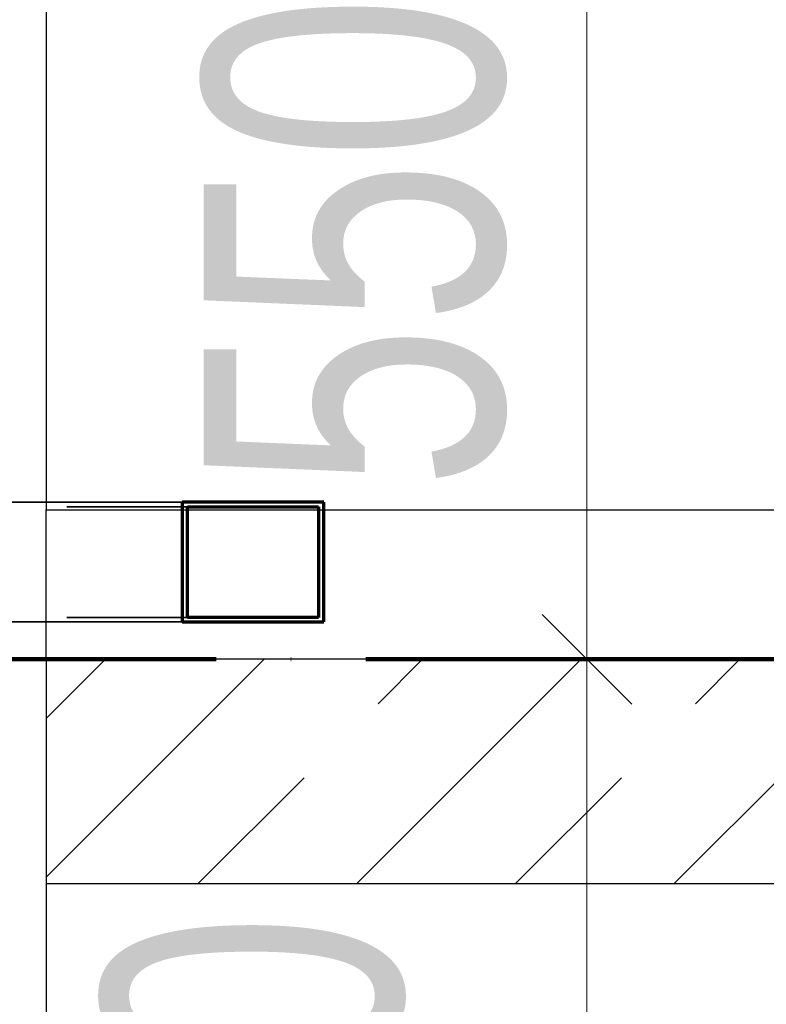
# Model space of a CAD drawing. Header units: millimetres. Extents: x 0 to 60000, y 0 to 29700.
# Tile 7 of 86: x 12126 to 12625, y 7044 to 7703. Entities that reach past the tile are written whole.
import ezdxf

# ---------------------------------------------------------------- set-up
doc = ezdxf.new("R2010")
doc.units = ezdxf.units.MM
for name, pattern in [('ALL_S16', [170, 100, -70]), ('STRICHPUNKT2_S11', [500, 400, -50, 0, -50]), ('STRICHPUNKT2_S5', [1100, 800, -100, 100, -100]), ('VERDECKT2_S2', [270, 200, -70])]:
    doc.linetypes.add(name, pattern=pattern)
for name, color, linetype, lineweight in [('AS_Belki', 7, 'Continuous', 25), ('Ogólne', 7, 'Continuous', 25), ('Osie', 30, 'STRICHPUNKT2_S5', 18), ('Standard', 7, 'Continuous', 25), ('Ściana nośna', 7, 'Continuous', 70)]:
    doc.layers.add(name, color=color, linetype=linetype, lineweight=lineweight)
doc.styles.add('ARIAL', font='ARIAL.TTF')

msp = doc.modelspace()

# ---------------------------------------------------------------- linework, layer by layer
at = {"layer": 'AS_Belki', "color": 30, "linetype": 'Continuous', "lineweight": 70, "transparency": 33554687}
for p, q in [((12234.92, 7379.77), (12234.92, 7299.77)), ((12329.72, 7379.77), (12234.92, 7379.77)), ((12238.49, 7302.77), (12238.49, 7376.78)), ((12238.49, 7376.78), (12326.17, 7376.78)), ((12326.17, 7376.78), (12326.17, 7302.77)), ((12329.72, 7299.77), (12329.72, 7379.77)), ((12234.92, 7299.77), (12329.72, 7299.77)), ((12326.17, 7302.77), (12238.49, 7302.77))]:
    msp.add_line(p, q, dxfattribs=at)
at = {"layer": 'Ogólne', "color": 4, "linetype": 'Continuous', "lineweight": 13, "transparency": 33554687}
for p, q in [((12505.58, 7274.77), (12505.58, 7824.77)), ((12535.58, 7244.78), (12475.57, 7304.77)), ((12505.58, 7274.77), (12405.58, 7274.77)), ((12505.58, 7274.77), (12605.58, 7274.77)), ((12505.58, 6924.77), (12505.58, 7274.77))]:
    msp.add_line(p, q, dxfattribs=at)
at = {"layer": 'Osie', "color": 1, "linetype": 'STRICHPUNKT2_S11', "lineweight": 140, "transparency": 33554687}
msp.add_line((3355.98, 7274.77), (44813.98, 7274.77), dxfattribs=at)
at = {"layer": 'Standard', "color": 3, "linetype": 'Continuous', "lineweight": 25, "transparency": 33554687}
for p, q in [((12143.98, 7824.77), (12143.98, 7374.77)), ((12143.98, 7274.77), (12143.98, 7374.77)), ((12143.98, 7374.77), (17776.98, 7374.77)), ((12143.98, 7124.77), (12143.98, 6924.77))]:
    msp.add_line(p, q, dxfattribs=at)
at = {"layer": 'Standard', "color": 8, "linetype": 'VERDECKT2_S2', "lineweight": 35, "transparency": 33554687}
for p, q in [((11887.75, 7376.78), (12238.49, 7376.78)), ((11887.75, 7302.77), (12238.49, 7302.77))]:
    msp.add_line(p, q, dxfattribs=at)
at = {"layer": 'Standard', "color": 8, "linetype": 'Continuous', "lineweight": 35, "transparency": 33554687}
for p, q in [((11922.98, 7379.77), (12234.92, 7379.77)), ((11922.98, 7299.77), (12234.92, 7299.77))]:
    msp.add_line(p, q, dxfattribs=at)
at = {"layer": 'Ściana nośna', "color": 8, "linetype": 'Continuous', "lineweight": 35, "transparency": 33554687}
for p, q in [((12143.98, 7129.1), (12289.65, 7274.77)), ((12351.79, 7124.77), (12501.78, 7274.77)), ((12563.92, 7124.77), (12713.9, 7274.77))]:
    msp.add_line(p, q, dxfattribs=at)
at = {"layer": 'Ściana nośna', "color": 8, "linetype": 'ALL_S16', "lineweight": 35, "transparency": 33554687}
for p, q in [((12143.98, 7235.17), (12183.57, 7274.77)), ((12245.71, 7124.77), (12395.7, 7274.77)), ((12457.85, 7124.77), (12607.83, 7274.77))]:
    msp.add_line(p, q, dxfattribs=at)
at = {"layer": 'Ściana nośna', "color": 3, "linetype": 'Continuous', "lineweight": 25, "transparency": 33554687}
for p, q in [((12143.98, 7274.77), (12143.98, 7124.77)), ((13135.49, 7274.77), (12143.98, 7274.77)), ((12143.98, 7124.77), (13135.49, 7124.77))]:
    msp.add_line(p, q, dxfattribs=at)

# ---------------------------------------------------------------- texts
at = {"layer": 'Ogólne', "color": 3, "linetype": 'Continuous', "lineweight": 25, "transparency": 33554687, "char_height": 200, "attachment_point": 7, "rotation": 90, "style": 'ARIAL'}
for s, insert, width in [('\\W0.71;550', (12452.17, 7388.06), 403.8945), ('\\W0.71;350', (12384.56, 6773.76), 403.9019)]:
    msp.add_mtext(s, dxfattribs=dict(at, insert=insert, width=width))

doc.saveas('drawing.dxf')
